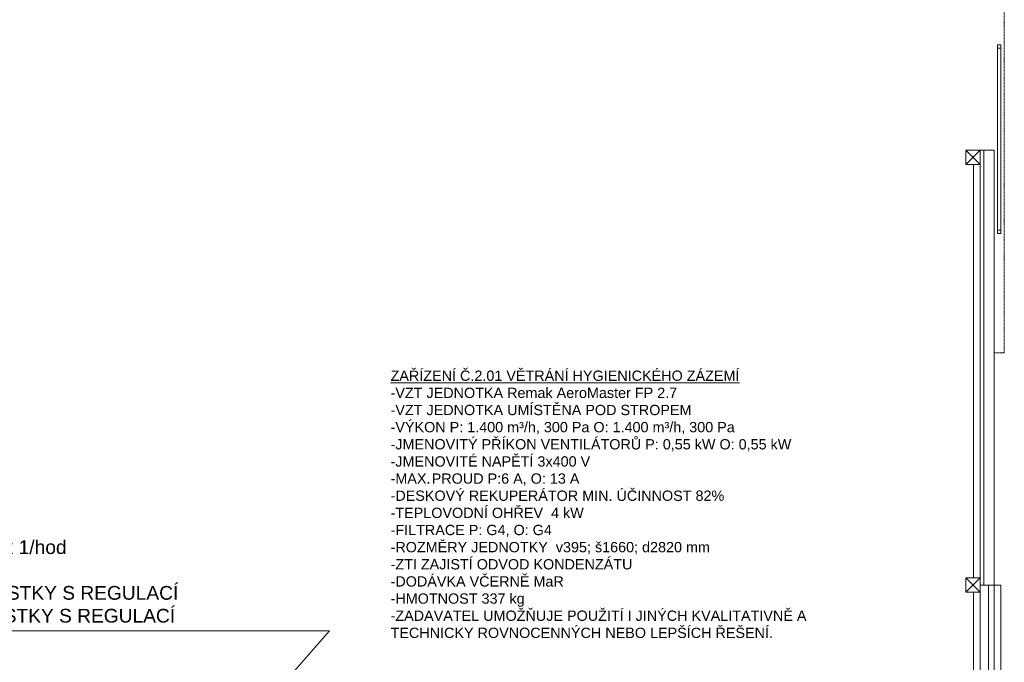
# Model space of a CAD drawing. Header units: millimetres. Extents: x 918337 to 1269480, y -257156 to -67477.
# Tile 38 of 114: x 1004515 to 1018874, y -129526 to -120153. Entities that reach past the tile are written whole.
import ezdxf

# ---------------------------------------------------------------- set-up
doc = ezdxf.new("R2010")
doc.units = ezdxf.units.MM
doc.linetypes.add('ACAD_ISO12W100', pattern=[21, 12, -3, 0, -3, 0, -3])
doc.layers.get('0').update_dxf_attribs({"color": 8, "lineweight": 9})
doc.layers.add('1VZT - LEGENDY', color=7, linetype='Continuous', lineweight=13)
doc.layers.add('LEGENDY', color=7, linetype='Continuous', lineweight=9)
doc.styles.add('A_slabé', font='arial.ttf')
doc.styles.get("Standard").update_dxf_attribs({"font": 'arial.ttf'})

# ---------------------------------------------------------------- blocks, each defined once
blk = doc.blocks.new('EDWED')
at = {"color": 8, "linetype": 'ACAD_ISO12W100'}
for p, q in [((969587, -219920), (969587, -214430)), ((969437, -219920), (969587, -219920))]:
    blk.add_line(p, q, dxfattribs=at)
at = {"color": 8}
for p, q in [((969487, -215430), (969537, -215430)), ((969487, -215480), (969487, -215430)), ((969487, -215430), (969537, -215430)), ((969487, -218180), (969487, -215430)), ((969537, -215480), (969487, -215480)), ((969537, -215430), (969537, -215480)), ((969537, -215430), (969537, -218180)), ((969487, -218130), (969537, -218130)), ((969487, -218180), (969487, -218130)), ((969537, -218180), (969487, -218180)), ((969537, -218180), (969487, -218180)), ((969537, -218130), (969537, -218180)), ((969237, -223310), (969357, -223310)), ((969237, -223310), (969237, -229680)), ((969537, -223310), (969357, -223310)), ((969357, -223310), (969357, -229680))]:
    blk.add_line(p, q, dxfattribs=at)
at = {"color": 8, "ltscale": 2}
for p, q in [((969027, -216965), (969237, -217175)), ((969027, -217175), (969237, -216965)), ((969237, -216965), (969027, -216965)), ((969027, -216965), (969027, -217175)), ((969237, -223310), (969237, -216965)), ((969237, -216965), (969437, -216965)), ((969237, -217175), (969237, -216965)), ((969287, -223310), (969287, -216965)), ((969437, -216965), (969437, -223310)), ((969027, -217175), (969237, -217175)), ((969137, -217175), (969137, -223205)), ((969027, -223205), (969237, -223415)), ((969027, -223415), (969237, -223205)), ((969237, -223205), (969027, -223205)), ((969027, -223205), (969027, -223415)), ((969237, -223415), (969237, -223205)), ((969027, -223415), (969237, -223415)), ((969137, -223415), (969137, -229445)), ((969437, -223310), (969437, -235895)), ((969537, -223310), (969537, -235915))]:
    blk.add_line(p, q, dxfattribs=at)

msp = doc.modelspace()

# ---------------------------------------------------------------- linework, layer by layer
at = {"layer": '1VZT - LEGENDY', "ltscale": 0.1}
for p, q in [((998394.6, -129065), (1009032.2, -129065)), ((1009032.2, -129065), (1006232, -132269.6))]:
    msp.add_line(p, q, dxfattribs=at)

# ---------------------------------------------------------------- block references
msp.add_blockref('EDWED', (49287.2, 94909.3))

# ---------------------------------------------------------------- texts
at = {"layer": '1VZT - LEGENDY', "lineweight": 5, "insert": (1009923.9, -125270.9), "char_height": 150, "attachment_point": 1, "style": 'A_slabé'}
msp.add_mtext_dynamic_manual_height_columns('\\A1;{\\LZAŘÍZENÍ Č.2.01 VĚTRÁNÍ HYGIENICKÉHO ZÁZEMÍ\\P}-VZT JEDNOTKA Remak {\\A0;AeroMaster FP 2.7}\\P-VZT JEDNOTKA UMÍSTĚNA POD STROPEM\\P-VÝKON P: 1.400 m³/h, 300 Pa O: 1.400 m³/h, 300 Pa\\P-JMENOVITÝ PŘÍKON VENTILÁTORŮ P: 0,55 kW O: 0,55 kW\\P-JMENOVITÉ NAPĚTÍ 3x400 V \\P-MAX.^IPROUD P:6 A, O: 13 A\\P-DESKOVÝ REKUPERÁTOR MIN. ÚČINNOST 82%\\P-TEPLOVODNÍ OHŘEV  4 kW\\P-FILTRACE P: G4, O: G4\\P-ROZMĚRY JEDNOTKY  v395; š1660; d2820 mm\\P-ZTI ZAJISTÍ ODVOD KONDENZÁTU\\P-DODÁVKA VČERNĚ MaR\\P-HMOTNOST 337 kg\\P{\\A0;\\C1;-ZADAVATEL UMOŽŇUJE POUŽITÍ I JINÝCH\\~KVALITATIVNĚ A TECHNICKY\\~ROVNOCENNÝCH\\~NEBO\\~LEPŠÍCH ŘEŠENÍ.}', width=7941.607, gutter_width=12.5, heights=[0], dxfattribs=at)
at = {"layer": 'LEGENDY', "lineweight": 5, "insert": (998756.8, -128949.6), "char_height": 200, "attachment_point": 7}
msp.add_mtext_dynamic_manual_height_columns('\\A1;{\\LVĚTRÁNÍ HYGIENICKÉHO ZÁZEMÍ\\P}-VĚTRÁNO NUCENĚ ROVNOTLACE cca 5 x 1/hod\\P-CELKOVÉ MNOŽSTVÍ 700 m³/hod\\P-PŘÍVOD VZDUCHU POD STROPEM - VÝUSTKY S REGULACÍ \\P-ODVOD VZDUCHU POD STROPEM - VÝUSTKY S REGULACÍ', width=10573.444, gutter_width=0, heights=[2614.2], dxfattribs=at)

doc.saveas('drawing.dxf')
